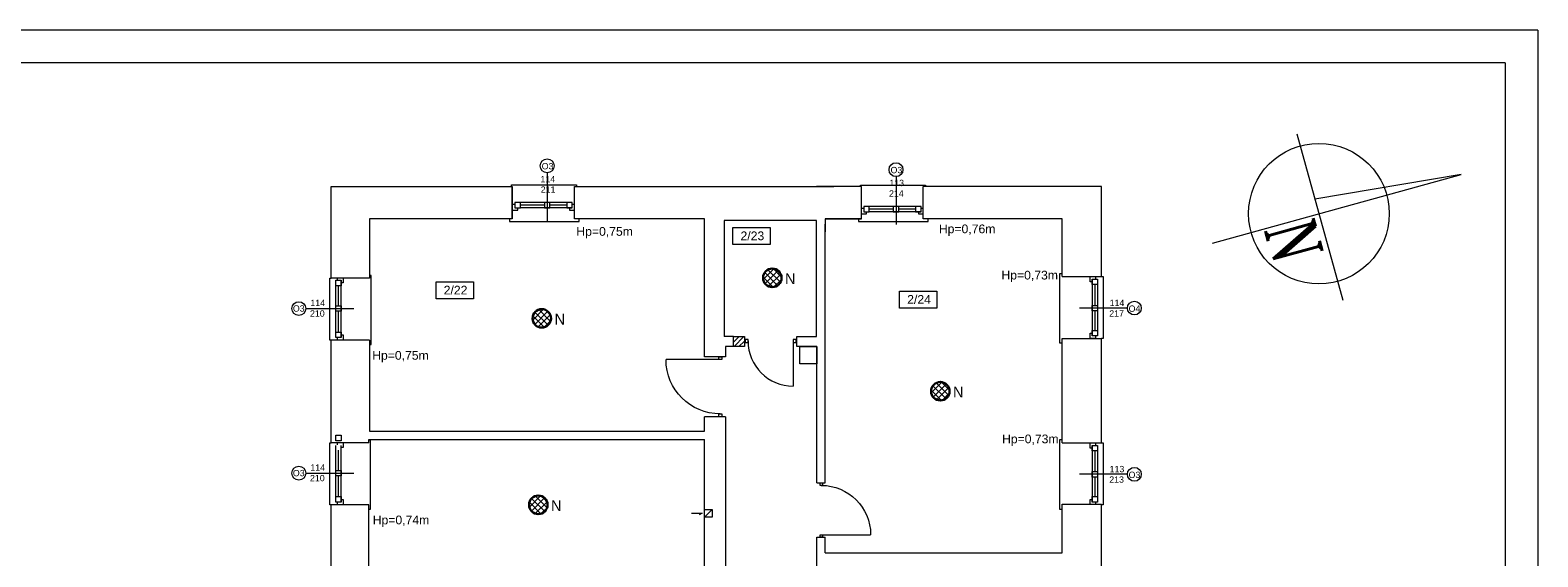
# Model space of a CAD drawing. Header units: centimetres. Extents: x 74448 to 96987, y -37016 to -10817.
# Tile 173 of 174: x 80097 to 82864, y -12562 to -11596. Entities that reach past the tile are written whole.
import ezdxf

# ---------------------------------------------------------------- set-up
doc = ezdxf.new("R2010")
doc.units = ezdxf.units.CM
doc.header["$LTSCALE"] = 0.02
doc.layers.get('0').update_dxf_attribs({"color": 8, "lineweight": 13})
for name, color, linetype, lineweight in [('_AUDIO', 7, 'Continuous', 18), ('_pk_tabelka', 7, 'Continuous', 15), ('ei30', 8, 'Continuous', 13), ('koncepcja', 8, 'Continuous', 13), ('koncepcja linie przekrojowe', 8, 'Continuous', 13), ('LINIE PRZEKROJOWE', 8, 'Continuous', 13), ('OPISY', 8, 'Continuous', 13), ('stolarka', 8, 'Continuous', 13)]:
    doc.layers.add(name, color=color, linetype=linetype, lineweight=lineweight)
doc.styles.add('ROMANS-POTROJNY-0-8-W', font='ROMANT.SHX', dxfattribs={"width": 0.8})
doc.styles.get("Standard").update_dxf_attribs({"font": 'arial.ttf', "height": 12})
doc.styles.add('Tomasz_W legenda', font='TCM_____.TTF')
pattern_1 = [(45, (-5798.748, -5798.748), (-5.6126601, 5.6126601), []), (135, (-5798.748, -5798.748), (-5.6126601, -5.6126601), [])]

# ---------------------------------------------------------------- blocks, each defined once
blk = doc.blocks.new('*U3')
at = {"layer": 'stolarka', "transparency": 33554684}
blk.add_lwpolyline([(5, 0), (5, 95)], dxfattribs=at)
for points in [[(0, 2.5), (0, -2.5), (5, -2.5), (5, 2.5)], [(100, -2.5), (105, -2.5), (105, 2.5), (100, 2.5)]]:
    blk.add_lwpolyline(points, close=True, dxfattribs=at)
blk.add_arc((5, 0), 95, 0, 90, dxfattribs=at)
blk = doc.blocks.new('*U6')
at = {"layer": 'stolarka', "transparency": 33554684}
blk.add_lwpolyline([(5, 0), (5, 75)], dxfattribs=at)
for points in [[(0, 2.5), (0, -2.5), (5, -2.5), (5, 2.5)], [(80, -2.5), (85, -2.5), (85, 2.5), (80, 2.5)]]:
    blk.add_lwpolyline(points, close=True, dxfattribs=at)
blk.add_arc((5, 0), 75, 0, 90, dxfattribs=at)
blk = doc.blocks.new('PIK-B12X0207')
at = {"lineweight": 20}
for p, q in [((0, 403), (-41, 0)), ((0, -301), (0, 403)), ((-226, 0), (245, 0))]:
    blk.add_line(p, q, dxfattribs=at)
blk.add_circle((0, 0), 192, dxfattribs=at)
at = {"lineweight": 20, "style": 'ROMANS-POTROJNY-0-8-W', "width": 0.8}
blk.add_text('N', height=135, dxfattribs=at).set_placement((-1.9, -153.2))

msp = doc.modelspace()

# ---------------------------------------------------------------- hatches: boundary and pattern name
at = {"layer": '_AUDIO'}
h = msp.add_hatch(dxfattribs=at)
h.set_pattern_fill('ANSI37', color=256, scale=2.5)
h.set_pattern_definition(pattern_1)
h.paths.add_polyline_path([(81476.1, -12050.5, 1), (81442.1, -12050.5, 1)])
h = msp.add_hatch(dxfattribs=at)
h.set_pattern_fill('ANSI37', color=256, scale=2.5)
h.set_pattern_definition(pattern_1)
h.paths.add_polyline_path([(81053.1, -12124.8, 1), (81019.1, -12124.8, 1)])
h = msp.add_hatch(dxfattribs=at)
h.set_pattern_fill('ANSI37', color=256, scale=2.5)
h.set_pattern_definition(pattern_1)
h.paths.add_polyline_path([(81784.4, -12258.5, 1), (81750.4, -12258.5, 1)])
h = msp.add_hatch(dxfattribs=at)
h.set_pattern_fill('ANSI37', color=256, scale=2.5)
h.set_pattern_definition(pattern_1)
h.paths.add_polyline_path([(81046.8, -12466.9, 1), (81012.8, -12466.9, 1)])
at = {"layer": 'koncepcja'}
h = msp.add_hatch(dxfattribs=at)
h.set_pattern_fill('ANSI31', color=256, scale=2)
h.set_pattern_definition([(45, (-5798.748, -5798.748), (-4.49012806, 4.49012806), [])])
h.paths.add_polyline_path([(81387.9, -12158.3), (81407.9, -12158.3), (81407.9, -12176.3), (81387.9, -12176.3)])

# ---------------------------------------------------------------- linework, layer by layer
for points in [[(80980.7, -11882.8), (80980.7, -11879.8), (81100, -11879.8), (81100, -11882.8)], [(81620.8, -11882.9), (81620.8, -11880.2), (81740.1, -11880.2), (81740.1, -11883.2)], [(80977, -11941.9), (80977, -11941.9), (80977, -11946.9), (81100, -11946.9), (81105, -11946.9), (81105, -11941.9)], [(81617.1, -11942.2), (81617.1, -11942.2), (81617.1, -11947.2), (81740.1, -11947.2), (81745.1, -11947.2), (81745.1, -11942.2)], [(80650, -12164.9), (80647, -12164.9), (80647, -12050.9), (80650, -12050.9)], [(80720, -12172.9), (80722.9, -12172.9), (80722.9, -12046.2), (80722.9, -12046.1), (80720, -12046.1)], [(81991, -12047.9), (81991, -12042.9), (81986, -12042.9), (81986, -12169.9), (81986, -12169.6), (81991, -12169.6)], [(82063, -12047.9), (82066, -12047.9), (82066, -12161.9), (82063, -12161.9)], [(80650, -12466.9), (80647, -12466.9), (80647, -12352.9), (80650, -12352.9)], [(80719, -12474.9), (80721.9, -12474.9), (80721.9, -12348.2), (80721.9, -12348.1), (80719, -12348.1)], [(81991, -12352.9), (81991, -12347.9), (81986, -12347.9), (81986, -12474.9), (81986, -12474.6), (81991, -12474.6)], [(82063, -12352.9), (82066, -12352.9), (82066, -12466.9), (82063, -12466.9)], [(81310.7, -12482.1), (81330.6, -12482.1), (81324.7, -12485.5)]]:
    msp.add_lwpolyline(points)
msp.add_lwpolyline([(81509.8, -12176.3), (81540.9, -12176.3), (81540.9, -12208.2), (81509.8, -12208.2)], close=True)
at = {"layer": '_AUDIO', "lineweight": 30}
for centre in [(81459.1, -12050.5), (81036.1, -12124.8), (81767.4, -12258.5), (81029.8, -12466.9)]:
    msp.add_circle(centre, 17, dxfattribs=at)
at = {"layer": '_pk_tabelka', "color": 7, "ltscale": 3}
for p, q in [((82863.7, -11596), (74453.7, -11596)), ((82863.7, -11596), (82863.7, -15796)), ((82803.7, -11656), (74703.7, -11656)), ((82803.7, -11656), (82803.7, -15736))]:
    msp.add_line(p, q, dxfattribs=at)
at = {"layer": 'koncepcja linie przekrojowe'}
msp.add_lwpolyline([(81387.9, -12158.3), (81407.9, -12158.3), (81407.9, -12176.3), (81387.9, -12176.3), (81387.9, -12158.3)], dxfattribs=at)
at = {"layer": 'LINIE PRZEKROJOWE'}
for points in [[(80650, -12050.9), (80650, -11883), (80982, -11883)], [(80982, -11882.8), (80982, -11941.9), (80720, -11941.9)], [(80982, -11941.9), (80982, -11941.9), (80982, -11882.8)], [(81096, -11941.9), (81096, -11882.8)], [(81096, -11882.8), (81571.9, -11882.8)], [(81623, -11882.9), (81539.9, -11882.8)], [(81556, -11941.9), (81623, -11941.9), (81623, -11882.9)], [(81736, -11941.9), (81736, -11941.9), (81736, -11883)], [(82063, -12047.9), (82063, -11883), (81736.1, -11882.8)], [(80650, -12050.9), (80650, -11920.1)], [(80975, -11941.9), (80720, -11941.9), (80720, -12050.9)], [(81335, -12187.9), (81335, -11941.9), (81096, -11941.9)], [(81539.9, -11945.3), (81370.9, -11945.3), (81370.9, -12158.3)], [(81539.9, -12158.3), (81539.9, -11945.3), (81539.9, -11945.3)], [(81623, -11941.9), (81556, -11941.9), (81556, -11965.9)], [(81623, -11941.9), (81556, -11941.9)], [(81991, -12047.9), (81991, -11941.9), (81736, -11941.9)], [(81991, -12047.9), (81991, -11941.9), (81736, -11941.9)], [(81335, -12195.3), (81335, -11962.6)], [(81556, -12426.5), (81556, -11952)], [(80720, -12050.9), (80650, -12050.9)], [(81991, -12047.9), (82063, -12047.9)], [(80650, -12352.9), (80650, -12164.9)], [(80720, -12164.9), (80720, -12164.9), (80650, -12164.9)], [(80720, -12164.9), (80720, -12331.9), (81335, -12331.9)], [(81387.9, -12158.3), (81370.9, -12158.3)], [(81387.9, -12176.3), (81387.9, -12158.3)], [(81540.9, -12426.5), (81540.9, -12176.3), (81503.9, -12176.3), (81503.9, -12158.3)], [(81503.9, -12176.3), (81503.9, -12158.3), (81539.9, -12158.3)], [(81991, -12352.9), (81991, -12161.9)], [(81991, -12352.9), (81991, -12161.9)], [(81991, -12352.9), (81991, -12161.9), (82063, -12161.9)], [(82063, -12352.9), (82063, -12161.9)], [(81373, -12176.3), (81373, -12195.3), (81335, -12195.3)], [(81387.9, -12176.3), (81373, -12176.3)], [(81373, -12305.3), (81335, -12305.3)], [(81335, -12331.9), (81335, -12305.3)], [(81373, -12305.3), (81373, -13141.9)], [(80719, -12352.9), (80650, -12352.9)], [(80719, -12352.9), (80719, -12346.9), (81335, -12346.9)], [(81335, -13141.9), (81335, -12346.9)], [(81991, -12352.9), (82063, -12352.9)], [(81541, -12426.5), (81556, -12426.5)], [(80650, -12656.9), (80650, -12466.9)], [(80719, -12656.9), (80719, -12466.9), (80650, -12466.9)], [(80719, -12656.9), (80719, -12466.9)], [(81335, -12475.5), (81349, -12475.5), (81349, -12489.5), (81335, -12489.5)], [(81349, -12475.5), (81335, -12489.5)], [(81556, -12554.9), (81991, -12554.9), (81991, -12465.9)], [(81991, -12554.9), (81991, -12465.9)], [(81991, -12554.9), (81991, -12465.9), (82063, -12465.9)], [(82063, -12656.9), (82063, -12465.9)], [(81541, -12783.8), (81541, -12526.5), (81556, -12526.5)], [(81556, -12554.9), (81556, -12526.5)]]:
    msp.add_lwpolyline(points, dxfattribs=at)
at = {"layer": 'OPISY'}
for points in [[(81046, -11857.6), (81046, -11945.7)], [(81686.1, -11864.7), (81686.1, -11952.8)], [(80603.2, -12106.9), (80691.3, -12106.9)], [(82110.7, -12105.9), (82022.6, -12105.9)], [(80603.2, -12408.9), (80691.3, -12408.9)], [(82110.7, -12410.9), (82022.6, -12410.9)]]:
    msp.add_lwpolyline(points, dxfattribs=at)
for points in [[(81386.7, -11958.1), (81455.2, -11958.1), (81455.2, -11989.4), (81386.7, -11989.4)], [(80842.1, -12057.7), (80910.7, -12057.7), (80910.7, -12089), (80842.1, -12089)], [(81692.5, -12074.7), (81761, -12074.7), (81761, -12106), (81692.5, -12106)]]:
    msp.add_lwpolyline(points, close=True, dxfattribs=at)
for centre in [(81046, -11844.9), (81686.1, -11852), (80590.5, -12106.9), (82123.4, -12105.9), (80590.5, -12408.9), (82123.4, -12410.9)]:
    msp.add_circle(centre, 12.7, dxfattribs=at)
at = {"layer": 'stolarka'}
for points in [[(80987, -11916), (80982, -11916), (80982, -11926), (80992, -11926), (80992, -11922.3)], [(81092, -11912.3), (80997, -11912.3)], [(81041, -11917.3), (80997, -11917.3)], [(81092, -11922.3), (80997, -11922.3)], [(81082, -11917.3), (81051, -11917.3)], [(81087, -11922.3), (81087, -11926), (81096, -11926)], [(81096, -11916), (81092, -11916)], [(81732.1, -11919.4), (81637.1, -11919.4)], [(81627.1, -11923.1), (81623, -11923.1)], [(81623, -11933.1), (81632.1, -11933.1), (81632.1, -11929.4)], [(81681.1, -11924.4), (81637.1, -11924.4)], [(81732.1, -11929.4), (81637.1, -11929.4)], [(81722.1, -11924.4), (81691.1, -11924.4)], [(81727.1, -11929.4), (81727.1, -11933.1), (81736, -11933.1)], [(81736, -11923.1), (81732.1, -11923.1)], [(80658, -12159.9), (80658, -12055.9)], [(80661.6, -12054.9), (80661.6, -12050.9)], [(80671.6, -12050.9), (80671.6, -12059.9), (80668, -12059.9)], [(80668, -12159.9), (80668, -12055.9)], [(82046, -12057.9), (82042.3, -12057.9), (82042.3, -12047.9), (82052.3, -12047.9), (82052.3, -12052.9)], [(82046, -12052.9), (82046, -12156.9)], [(82056, -12052.9), (82056, -12156.9)], [(80663, -12101.9), (80663, -12064.9)], [(82051, -12062.9), (82051, -12100.9)], [(80663, -12149.9), (80663, -12111.9)], [(82051, -12110.9), (82051, -12146.9)], [(80668, -12154.9), (80671.6, -12154.9), (80671.6, -12164.9), (80661.6, -12164.9), (80661.6, -12159.9)], [(82052.3, -12156.9), (82052.3, -12161.9), (82042.3, -12161.9), (82042.3, -12151.9), (82046, -12151.9)], [(80658, -12461.9), (80658, -12357.9)], [(80661.6, -12356.9), (80661.6, -12352.9)], [(80671.6, -12352.9), (80671.6, -12361.9), (80668, -12361.9)], [(80668, -12461.9), (80668, -12357.9)], [(82046, -12362.9), (82042.3, -12362.9), (82042.3, -12352.9), (82052.3, -12352.9), (82052.3, -12357.9)], [(82046, -12357.9), (82046, -12461.9)], [(82056, -12357.9), (82056, -12461.9)], [(80663, -12403.9), (80663, -12366.9)], [(82051, -12367.9), (82051, -12405.9)], [(80663, -12451.9), (80663, -12413.9)], [(82051, -12415.9), (82051, -12451.9)], [(80668, -12456.9), (80671.6, -12456.9), (80671.6, -12466.9), (80661.6, -12466.9), (80661.6, -12461.9)], [(82042.3, -12465.9), (82042.3, -12456.9), (82046, -12456.9)], [(82052.3, -12461.9), (82052.3, -12465.9)]]:
    msp.add_lwpolyline(points, dxfattribs=at)
for points in [[(80997, -11912.3), (80987, -11912.3), (80987, -11922.3), (80997, -11922.3)], [(81051, -11912.3), (81041, -11912.3), (81041, -11922.3), (81051, -11922.3)], [(81092, -11912.3), (81082, -11912.3), (81082, -11922.3), (81092, -11922.3)], [(81637.1, -11919.4), (81627.1, -11919.4), (81627.1, -11929.4), (81637.1, -11929.4)], [(81691.1, -11919.4), (81681.1, -11919.4), (81681.1, -11929.4), (81691.1, -11929.4)], [(81732.1, -11919.4), (81722.1, -11919.4), (81722.1, -11929.4), (81732.1, -11929.4)], [(80658, -12064.9), (80658, -12054.9), (80668, -12054.9), (80668, -12064.9)], [(82056, -12052.9), (82056, -12062.9), (82046, -12062.9), (82046, -12052.9)], [(80658, -12111.9), (80658, -12101.9), (80668, -12101.9), (80668, -12111.9)], [(82056, -12100.9), (82056, -12110.9), (82046, -12110.9), (82046, -12100.9)], [(80658, -12159.9), (80658, -12149.9), (80668, -12149.9), (80668, -12159.9)], [(82056, -12146.9), (82056, -12156.9), (82046, -12156.9), (82046, -12146.9)], [(80658, -12349.3), (80658, -12339.3), (80668, -12339.3), (80668, -12349.3)], [(82056, -12357.9), (82056, -12367.9), (82046, -12367.9), (82046, -12357.9)], [(80658, -12413.9), (80658, -12403.9), (80668, -12403.9), (80668, -12413.9)], [(82056, -12405.9), (82056, -12415.9), (82046, -12415.9), (82046, -12405.9)], [(80658, -12461.9), (80658, -12451.9), (80668, -12451.9), (80668, -12461.9)], [(82056, -12451.9), (82056, -12461.9), (82046, -12461.9), (82046, -12451.9)]]:
    msp.add_lwpolyline(points, close=True, dxfattribs=at)

# ---------------------------------------------------------------- block references
at = {"xscale": 0.6719999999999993, "yscale": 0.6719999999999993, "zscale": 0.08399999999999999, "rotation": 285.44611478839}
msp.add_blockref('PIK-B12X0207', (82462, -11932.7), dxfattribs=at)
at = {"layer": 'stolarka', "transparency": 33554684}
for name, p, xscale, yscale, zscale, rotation in [('*U6', (81503, -12166.3), 1.104761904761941, 1.104761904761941, 1.104761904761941, 180), ('*U3', (81363.6, -12195.3), -1.047619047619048, 1.047619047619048, 1.047619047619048, 90.00000000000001), ('*U3', (81549, -12526.5), -0.9523809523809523, 0.9523809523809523, 0.9523809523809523, 270)]:
    msp.add_blockref(name, p, dxfattribs=dict(at, xscale=xscale, yscale=yscale, zscale=zscale, rotation=rotation))

# ---------------------------------------------------------------- texts
at = {"layer": '_AUDIO', "char_height": 20, "width": 16.573, "attachment_point": 1, "style": 'Tomasz_W legenda'}
for insert in [(81482.4, -12042), (81059.5, -12116.3), (81790.7, -12250), (81053.1, -12458.4)]:
    msp.add_mtext('N', dxfattribs=dict(at, insert=insert))
at = {"layer": 'ei30', "insert": (78367.4, -12429.5), "char_height": 16, "width": 260.963, "attachment_point": 1}
msp.add_mtext('\\pi246.16;G', dxfattribs=at)
at = {"layer": 'OPISY', "ltscale": 0.15}
for s, p in [('Hp=0,75m', (81099.6, -11973.3)), ('Hp=0,76m', (81764.7, -11968.6)), ('Hp=0,73m', (81879.5, -12053.5)), ('Hp=0,75m', (80725, -12200.7)), ('Hp=0,73m', (81880.6, -12354)), ('Hp=0,74m', (80726, -12502.7))]:
    msp.add_text(s, height=16, dxfattribs=at).set_placement(p)
at = {"layer": 'OPISY'}
for s, insert, char_height, width, attachment_point in [('\\pi-3.6114;O3', (81039.6, -11839.8), 11.574, 12.831, 1), ('\\pi-3.6114;O3', (81679.7, -11846.9), 11.574, 12.831, 1), ('{\\fArial|b0|i0|c238|p34;2/23}', (81400.8, -11965.4), 16, 260.963, 1), ('{\\fArial|b0|i0|c238|p34;2/22}', (80856.2, -12065), 16, 260.963, 1), ('{\\fArial|b0|i0|c238|p34;2/24}', (81706.6, -12082), 16, 260.963, 1), ('\\pi-3.6114;O3', (80583.1, -12112.6), 11.574, 12.831, 7), ('\\pi-3.5877;O4', (82116.4, -12112.9), 11.574, 12.831, 7), ('\\pi-3.6114;O3', (80583.1, -12414.6), 11.574, 12.831, 7), ('\\pi-3.6114;O3', (82116.4, -12417.9), 11.574, 12.831, 7)]:
    msp.add_mtext(s, dxfattribs=dict(at, insert=insert, char_height=char_height, width=width, attachment_point=attachment_point))
at = {"layer": 'stolarka', "char_height": 11.574, "width": 12.831}
for s, insert, attachment_point in [('\\pi-5.8023;114\\P\\pi-5.3522;211', (81039.6, -11863.5), 1), ('\\pi-5.8259;113\\P\\pi-6.4457;214', (81679.7, -11870.6), 1), ('\\pi-5.8023;114\\P\\pi-6.4496;210', (80617.3, -12121.8), 7), ('\\pi-5.8023;114\\P\\pi-6.4694;217', (82083.8, -12121.5), 7), ('\\pi-5.8023;114\\P\\pi-6.4496;210', (80617.3, -12423.8), 7), ('\\pi-5.8259;113\\P\\pi-6.4694;213', (82083.8, -12426.5), 7)]:
    msp.add_mtext(s, dxfattribs=dict(at, insert=insert, attachment_point=attachment_point))

doc.saveas('drawing.dxf')
